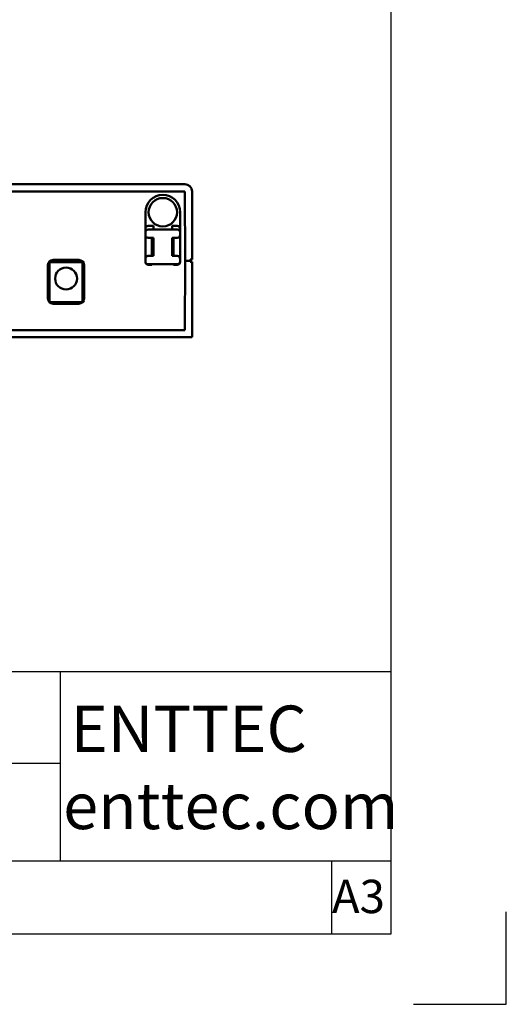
# Model space of a CAD drawing. Header units: inches. Extents: x 0 to 17, y 0 to 11.
# Tile 11 of 21: x 14.4 to 17, y 0 to 5.3. Entities that reach past the tile are written whole.
import ezdxf

# ---------------------------------------------------------------- set-up
doc = ezdxf.new("R2010")
doc.units = ezdxf.units.IN
doc.header["$LTSCALE"] = 0.75
doc.header["$MEASUREMENT"] = 0
for name, color, linetype in [('A3 ASME - Drawing Template (V1) v1_0', 7, 'Continuous'), ('Border', 7, 'Continuous'), ('Titleblock', 7, 'Continuous')]:
    doc.layers.add(name, color=color, linetype=linetype)
doc.layers.add('Annotations', color=7, linetype='Continuous', lineweight=25)
doc.layers.add('Visible', color=7, linetype='Continuous', lineweight=50)
doc.styles.get("Standard").update_dxf_attribs({"font": 'arial.ttf'})

# ---------------------------------------------------------------- blocks, each defined once
blk = doc.blocks.new('ANSI_B_SHEET')
at = {"layer": 'Border'}
for p, q in [((16.38, 0.38), (16.38, 10.62)), ((17, 0), (17, 0.5)), ((0.62, 0.38), (16.38, 0.38)), ((16.5, 0), (17, 0))]:
    blk.add_line(p, q, dxfattribs=at)
blk = doc.blocks.new('A3 ASME - DRAWING TEMPLATE (V1) V1')
at = {"layer": 'A3 ASME - Drawing Template (V1) v1_0'}
for p, q in [((0.78894, 4.220906), (40.81934, 4.220906)), ((36.28894, 1.620906), (36.28894, 4.220906)), ((31.08894, 2.960906), (36.28894, 2.960906)), ((27.48894, 1.620906), (40.81934, 1.620906)), ((0.78894, 0.620906), (40.81934, 0.620906))]:
    blk.add_line(p, q, dxfattribs=at)
at = {"layer": 'Titleblock'}
blk.add_line((40, 1.620906), (40, 0.620906), dxfattribs=at)

msp = doc.modelspace()

# ---------------------------------------------------------------- linework, layer by layer
at = {"layer": 'Visible', "extrusion": (-5.933e-13, 0, -1)}
for p, q in [((15.26592, 4.42753), (11.40765, 4.42753)), ((15.26592, 4.42753), (11.40765, 4.42753)), ((11.40765, 4.38816), (15.26592, 4.38816)), ((11.40765, 4.38816), (15.26592, 4.38816)), ((15.26592, 4.38816), (15.26918, 4.01414)), ((15.26592, 4.38816), (15.26918, 4.01414)), ((15.30529, 4.02005), (15.30529, 4.38816)), ((15.30529, 4.02005), (15.30529, 4.38816)), ((15.05406, 4.1839), (15.05406, 4.27595)), ((15.05406, 4.1839), (15.05406, 4.27595)), ((15.24156, 4.27595), (15.24156, 4.1839)), ((15.24156, 4.27595), (15.24156, 4.1839)), ((15.06956, 4.2018), (15.09781, 4.2018)), ((15.06956, 4.2018), (15.09781, 4.2018)), ((15.09781, 4.2018), (15.09781, 4.18246)), ((15.09781, 4.2018), (15.09781, 4.18246)), ((15.19781, 4.2018), (15.22606, 4.2018)), ((15.19781, 4.18246), (15.19781, 4.2018)), ((15.19781, 4.2018), (15.22606, 4.2018)), ((15.19781, 4.18246), (15.19781, 4.2018)), ((15.05406, 4.16695), (15.05406, 4.1839)), ((15.05406, 4.16695), (15.05406, 4.1839)), ((15.05406, 4.15296), (15.05406, 4.16695)), ((15.05406, 4.15296), (15.05406, 4.16695)), ((15.05406, 4.02445), (15.05406, 4.15296)), ((15.05406, 4.02445), (15.05406, 4.15296)), ((15.06956, 4.18246), (15.22606, 4.18246)), ((15.06956, 4.18246), (15.22606, 4.18246)), ((15.24156, 4.1839), (15.24156, 4.16695)), ((15.24156, 4.1839), (15.24156, 4.16695)), ((15.24156, 4.15296), (15.24156, 4.16695)), ((15.24156, 4.15296), (15.24156, 4.16695)), ((15.24156, 4.02445), (15.24156, 4.15296)), ((15.24156, 4.02445), (15.24156, 4.15296)), ((15.06956, 4.13746), (15.09781, 4.13746)), ((15.06956, 4.13746), (15.09781, 4.13746)), ((15.08931, 4.13746), (15.08931, 4.03995)), ((15.08931, 4.13746), (15.08931, 4.03995)), ((15.09781, 4.03995), (15.09781, 4.13746)), ((15.09781, 4.03995), (15.09781, 4.13746)), ((15.19781, 4.13746), (15.22606, 4.13746)), ((15.19781, 4.03995), (15.19781, 4.13746)), ((15.19781, 4.03995), (15.19781, 4.13746)), ((15.19781, 4.13746), (15.22606, 4.13746)), ((15.20631, 4.03995), (15.20631, 4.13746)), ((15.20631, 4.03995), (15.20631, 4.13746)), ((15.06956, 4.03995), (15.09781, 4.03995)), ((15.06956, 4.03995), (15.09781, 4.03995)), ((15.19781, 4.03995), (15.22606, 4.03995)), ((15.19781, 4.03995), (15.22606, 4.03995)), ((14.52773, 3.81159), (14.52773, 3.98876)), ((14.52773, 3.81159), (14.52773, 3.98876)), ((14.53757, 3.79388), (14.53757, 4.00254)), ((14.53757, 3.79388), (14.53757, 4.00254)), ((14.7108, 4.00647), (14.54151, 4.00647)), ((14.7108, 4.00647), (14.54151, 4.00647)), ((14.55725, 4.01828), (14.69505, 4.01828)), ((14.55725, 4.01828), (14.69505, 4.01828)), ((14.71473, 4.00254), (14.71473, 3.79388)), ((14.71473, 4.00254), (14.71473, 3.79388)), ((14.72458, 3.98876), (14.72458, 3.81159)), ((14.72458, 3.98876), (14.72458, 3.81159)), ((15.05406, 4.01046), (15.05406, 4.02445)), ((15.05406, 4.01046), (15.05406, 4.02445)), ((15.05406, 4.00776), (15.05406, 4.01046)), ((15.05406, 4.00776), (15.05406, 4.01046)), ((15.06956, 3.99496), (15.22606, 3.99496)), ((15.06956, 3.99496), (15.22606, 3.99496)), ((15.06956, 3.9922), (15.08931, 3.9922)), ((15.06956, 3.9922), (15.08931, 3.9922)), ((15.08931, 3.99496), (15.08931, 3.9922)), ((15.08931, 3.99496), (15.08931, 3.9922)), ((15.20631, 3.9922), (15.20631, 3.99496)), ((15.20631, 3.9922), (15.20631, 3.99496)), ((15.20631, 3.9922), (15.22606, 3.9922)), ((15.20631, 3.9922), (15.22606, 3.9922)), ((15.24156, 4.01046), (15.24156, 4.02445)), ((15.24156, 4.01046), (15.24156, 4.02445)), ((15.24156, 4.01046), (15.24156, 4.00776)), ((15.24156, 4.01046), (15.24156, 4.00776)), ((15.26592, 3.64013), (15.26918, 4.01414)), ((15.26592, 3.64013), (15.26918, 4.01414)), ((15.26918, 4.01414), (15.29545, 4.01414)), ((15.26918, 4.01414), (15.29545, 4.01414)), ((15.30529, 4.02005), (15.29545, 4.02005)), ((15.29545, 4.01414), (15.29545, 4.02005)), ((15.29545, 4.00824), (15.29545, 4.02005)), ((15.30529, 4.02005), (15.29545, 4.02005)), ((15.29545, 4.00824), (15.29545, 4.01414)), ((15.29545, 4.00824), (15.30529, 4.00824)), ((15.29545, 4.00824), (15.30529, 4.00824)), ((15.30529, 3.60469), (15.30529, 4.00824)), ((15.30529, 3.60469), (15.30529, 4.00824)), ((14.7108, 3.78994), (14.54151, 3.78994)), ((14.7108, 3.78994), (14.54151, 3.78994)), ((14.69505, 3.78206), (14.55725, 3.78206)), ((14.69505, 3.78206), (14.55725, 3.78206)), ((11.40765, 3.64013), (15.26592, 3.64013)), ((11.40765, 3.64013), (15.26592, 3.64013)), ((11.37813, 3.60076), (15.29545, 3.60076)), ((11.37813, 3.60076), (15.29545, 3.60076)), ((15.30135, 3.60076), (15.29545, 3.60076)), ((15.30135, 3.60076), (15.29545, 3.60076))]:
    msp.add_line(p, q, dxfattribs=at)
msp.add_circle((-15.14781, 4.27595), 0.07677, dxfattribs=at)
msp.add_circle((-15.14781, 4.27595), 0.07677, dxfattribs=at)
at = {"layer": 'Visible'}
msp.add_circle((14.62615, 3.91789), 0.05906, dxfattribs=at)
msp.add_circle((14.62615, 3.91789), 0.05906, dxfattribs=at)
at = {"layer": 'Visible', "extrusion": (-5.933e-13, 0, -1)}
for centre, radius, start, end in [((-15.26592, 4.38816), 0.03937, 90, 180), ((-15.26592, 4.38816), 0.03937, 90, 180), ((-14.55725, 3.98876), 0.02953, 0, 90), ((-14.55725, 3.98876), 0.02953, 0, 90), ((-14.69505, 3.98876), 0.02953, 90, 180), ((-14.69505, 3.98876), 0.02953, 90, 180), ((-14.55725, 3.81159), 0.02953, 270, 0), ((-14.55725, 3.81159), 0.02953, 270, 0), ((-14.69505, 3.81159), 0.02953, 180, 270), ((-14.69505, 3.81159), 0.02953, 180, 270)]:
    msp.add_arc(centre, radius, start, end, dxfattribs=at)
at = {"layer": 'Visible'}
for centre, radius, start, end in [((15.14781, 4.27595), 0.09375, 0, 180), ((15.14781, 4.27595), 0.09375, 0, 180), ((15.06956, 4.16695), 0.0155, 90, 180), ((15.06956, 4.16695), 0.0155, 90, 180), ((15.06956, 4.15296), 0.0155, 180, 270), ((15.06956, 4.15296), 0.0155, 180, 270), ((15.22606, 4.16695), 0.0155, 0, 90), ((15.22606, 4.16695), 0.0155, 0, 90), ((15.22606, 4.15296), 0.0155, 270, 0), ((15.22606, 4.15296), 0.0155, 270, 0), ((15.06956, 4.02445), 0.0155, 90, 180), ((15.06956, 4.02445), 0.0155, 90, 180), ((15.22606, 4.02445), 0.0155, 0, 90), ((15.22606, 4.02445), 0.0155, 0, 90), ((15.06956, 4.01046), 0.0155, 180, 270), ((15.06956, 4.01046), 0.0155, 180, 270), ((15.22606, 4.01046), 0.0155, 270, 0), ((15.22606, 4.01046), 0.0155, 270, 0), ((14.54151, 3.79388), 0.00394, 180, 270), ((14.54151, 3.79388), 0.00394, 180, 270), ((14.7108, 3.79388), 0.00394, 270, 0), ((14.7108, 3.79388), 0.00394, 270, 0), ((15.30135, 3.60469), 0.00394, 270, 0), ((15.30135, 3.60469), 0.00394, 270, 0)]:
    msp.add_arc(centre, radius, start, end, dxfattribs=at)
at = {"layer": 'Visible', "extrusion": (0, 0, -1)}
for centre, major_axis, ratio, start_param, end_param in [((15.06956, 4.1839), (0, 0.0179), 0.8660254, -1.5707963, 0), ((15.06956, 4.1839), (0, 0.0179), 0.8660254, -1.5707963, 0), ((15.22606, 4.1839), (0, 0.0179), 0.8660254, 0, 1.5707963), ((15.22606, 4.1839), (0, 0.0179), 0.8660254, 0, 1.5707963), ((15.06956, 4.00776), (0, 0.01556), 0.9961947, 3.1415927, 4.712389), ((15.06956, 4.00776), (0, 0.01556), 0.9961947, 3.1415927, 4.712389), ((15.22606, 4.00776), (0, 0.01556), 0.9961947, 1.5707963, 3.1415927), ((15.22606, 4.00776), (0, 0.01556), 0.9961947, 1.5707963, 3.1415927)]:
    msp.add_ellipse(centre, major_axis=major_axis, ratio=ratio, start_param=start_param, end_param=end_param, dxfattribs=at)
at = {"layer": 'Visible'}
for centre, major_axis, start_param, end_param in [((14.54151, 4.00254), (-0.00278, 0.00278), -0.7853982, 0.7853982), ((14.54151, 4.00254), (-0.00278, 0.00278), -0.7853982, 0.7853982), ((14.7108, 4.00254), (0.00278, 0.00278), 5.4977871, 7.0685835), ((14.7108, 4.00254), (0.00278, 0.00278), 5.4977871, 7.0685835)]:
    msp.add_ellipse(centre, major_axis=major_axis, ratio=1, start_param=start_param, end_param=end_param, dxfattribs=at)

# ---------------------------------------------------------------- block references
at = {"layer": 'Border'}
msp.add_blockref('ANSI_B_SHEET', (0, 0), dxfattribs=at)
at = {"layer": 'Titleblock', "xscale": 0.393701, "yscale": 0.393701, "zscale": 0.393701}
msp.add_blockref('A3 ASME - DRAWING TEMPLATE (V1) V1', (0.30939, 0.13555), dxfattribs=at)

# ---------------------------------------------------------------- texts
at = {"layer": 'Annotations', "attachment_point": 1}
for s, width, insert, char_height in [('\\pi0.21403;ENTTEC\\P\\pi0.05535;enttec.com', 1.783622, (14.59638, 1.6126), 0.25), ('\\pi0.01321;A3', 0.322575, (16.05742, 0.67229), 0.18)]:
    msp.add_mtext_dynamic_manual_height_columns(s, width=width, gutter_width=0.6, heights=[0], dxfattribs=dict(at, insert=insert, char_height=char_height))

doc.saveas('drawing.dxf')
